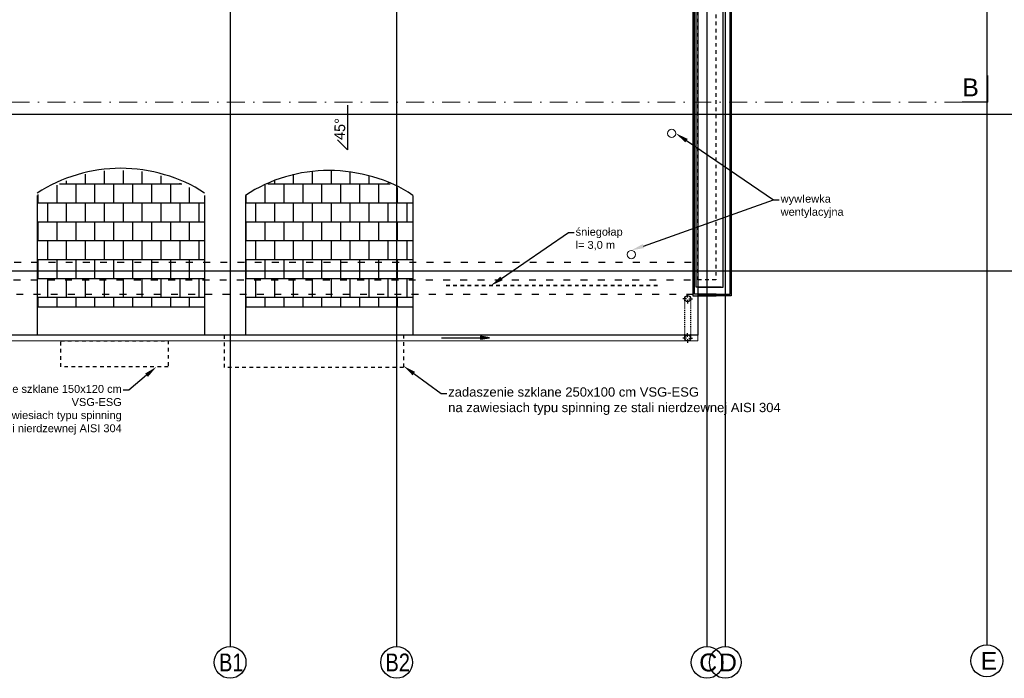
# Model space of a CAD drawing. Header units: millimetres. Extents: x -7023 to 53801, y 9849 to 33561.
# Tile 143 of 256: x 19068 to 20443, y 15053 to 15974. Entities that reach past the tile are written whole.
import ezdxf

# ---------------------------------------------------------------- set-up
doc = ezdxf.new("R2010")
doc.units = ezdxf.units.MM
for name, pattern in [('0.5_0.5', [1, 0.5, -0.5]), ('218-500', [1, 0.5, -0.5]), ('ACAD_ISO03W100', [30, 12, -18]), ('Dash 1_5', [3, 1.5, -1.5]), ('DASHDOT', [1, 0.5, -0.25, 0, -0.25])]:
    doc.linetypes.add(name, pattern=pattern)
doc.layers.add('.IE_podklad', color=252, linetype='Continuous')
doc.styles.add('Arial', font='arial.ttf', dxfattribs={"height": 125})
doc.styles.add('MtX_ISOCPEUR', font='txt')
doc.styles.get("Standard").update_dxf_attribs({"font": 'arial.ttf'})
doc.linetypes.add('ZIGZAG', pattern='A,0.00254,-5.08,[131,ltypeshp.shx,S=5.08,R=0,X=-5.08,Y=0],-10.16,[131,ltypeshp.shx,S=5.08,R=180,X=5.08,Y=0],-5.08', length=20.32254)

msp = doc.modelspace()

# ---------------------------------------------------------------- hatches: boundary and pattern name
at = {"layer": '.IE_podklad'}
h = msp.add_hatch(color=256, dxfattribs=at)
h.dxf.hatch_style = 1
h.paths.add_polyline_path([(19711.3, 15531.8), (19711.3, 15529.4), (19723.8, 15529.4)])
h = msp.add_hatch(color=256, dxfattribs=at)
h.dxf.hatch_style = 1
h.paths.add_polyline_path([(19711.3, 15529.4), (19711.3, 15527.2), (19723.8, 15529.4)])

# ---------------------------------------------------------------- linework, layer by layer
at = {"layer": '.IE_podklad', "ltscale": 25}
for p, q in [((19361.6, 17190), (19361.6, 15097.9)), ((19594.1, 17190), (19594.1, 15097.9)), ((20027.6, 17190), (20027.6, 15097.9)), ((20053.1, 17190), (20053.1, 15097.9)), ((20420, 15858.8), (20420, 15895.9)), ((18286.1, 15841.7), (21585.1, 15841.7)), ((18286.1, 15622.7), (21585.1, 15622.7))]:
    msp.add_line(p, q, dxfattribs=at)
at = {"layer": '.IE_podklad', "ltscale": 30}
msp.add_line((20418.5, 17189.4), (20418.5, 15100.1), dxfattribs=at)
at = {"layer": '.IE_podklad'}
for p, q in [((20015, 16458.2), (20015, 15533.2)), ((20008, 16403.2), (20008, 15588.2)), ((20010, 15590.2), (20010, 16401.2)), ((20060, 15590.2), (20060, 16401.2)), ((20061.5, 16403.2), (20061.5, 15588.2)), ((19525.7, 15854.5), (19525.7, 15791.9)), ((19525.7, 15791.9), (19511.6, 15806)), ((19186.1, 15744.4), (19186.1, 15762.5)), ((19212.5, 15744.4), (19212.5, 15763.2)), ((19239, 15744.4), (19239, 15761.7)), ((19476.7, 15744.4), (19476.7, 15762.4)), ((19503.1, 15744.4), (19503.1, 15763.2)), ((19529.5, 15744.4), (19529.5, 15761.7)), ((19133.3, 15744.4), (19133.3, 15748.7)), ((19159.7, 15744.4), (19159.7, 15757.9)), ((19265.4, 15744.4), (19265.4, 15755.8)), ((19291.8, 15744.4), (19291.8, 15745.5)), ((19423.9, 15744.4), (19423.9, 15748.5)), ((19450.3, 15744.4), (19450.3, 15757.8)), ((19555.9, 15744.4), (19555.9, 15756)), ((19582.4, 15744.4), (19582.4, 15745.7)), ((19120.1, 15717.9), (19120.1, 15742.8)), ((19123.4, 15744.4), (19294.3, 15744.4)), ((19146.5, 15717.9), (19146.5, 15744.4)), ((19172.9, 15717.9), (19172.9, 15744.4)), ((19199.3, 15717.9), (19199.3, 15744.4)), ((19225.7, 15717.9), (19225.7, 15744.4)), ((19252.2, 15717.9), (19252.2, 15744.4)), ((19278.6, 15717.9), (19278.6, 15744.4)), ((19305, 15717.9), (19305, 15739.3)), ((19410.7, 15717.9), (19410.7, 15742.6)), ((19414.4, 15744.4), (19585.3, 15744.4)), ((19437.1, 15717.9), (19437.1, 15744.4)), ((19463.5, 15717.9), (19463.5, 15744.4)), ((19489.9, 15717.9), (19489.9, 15744.4)), ((19516.3, 15717.9), (19516.3, 15744.4)), ((19542.7, 15717.9), (19542.7, 15744.4)), ((19569.2, 15717.9), (19569.2, 15744.4)), ((19595.6, 15717.9), (19595.6, 15739.5)), ((19092, 15728.4), (19092, 15572.7)), ((19092, 15717.9), (19325.8, 15717.9)), ((19093.7, 15717.9), (19093.7, 15729.4)), ((19106.9, 15691.5), (19106.9, 15717.9)), ((19133.3, 15691.5), (19133.3, 15717.9)), ((19159.7, 15691.5), (19159.7, 15717.9)), ((19186.1, 15691.5), (19186.1, 15717.9)), ((19212.5, 15691.5), (19212.5, 15717.9)), ((19239, 15691.5), (19239, 15717.9)), ((19265.4, 15691.5), (19265.4, 15717.9)), ((19291.8, 15691.5), (19291.8, 15717.9)), ((19318.2, 15691.5), (19318.2, 15717.9)), ((19325.8, 15728.4), (19325.8, 15572.7)), ((19383, 15728.4), (19383, 15572.7)), ((19383, 15717.9), (19616.8, 15717.9)), ((19384.2, 15717.9), (19384.2, 15729.2)), ((19397.4, 15691.5), (19397.4, 15717.9)), ((19423.9, 15691.5), (19423.9, 15717.9)), ((19450.3, 15691.5), (19450.3, 15717.9)), ((19476.7, 15691.5), (19476.7, 15717.9)), ((19503.1, 15691.5), (19503.1, 15717.9)), ((19529.5, 15691.5), (19529.5, 15717.9)), ((19555.9, 15691.5), (19555.9, 15717.9)), ((19582.4, 15691.5), (19582.4, 15717.9)), ((19608.8, 15691.5), (19608.8, 15717.9)), ((19616.8, 15728.4), (19616.8, 15572.7)), ((19092, 15691.5), (19325.8, 15691.5)), ((19093.7, 15665.1), (19093.7, 15691.5)), ((19120.1, 15665.1), (19120.1, 15691.5)), ((19146.5, 15665.1), (19146.5, 15691.5)), ((19172.9, 15665.1), (19172.9, 15691.5)), ((19199.3, 15665.1), (19199.3, 15691.5)), ((19225.7, 15665.1), (19225.7, 15691.5)), ((19252.2, 15665.1), (19252.2, 15691.5)), ((19278.6, 15665.1), (19278.6, 15691.5)), ((19305, 15665.1), (19305, 15691.5)), ((19383, 15691.5), (19616.8, 15691.5)), ((19384.2, 15665.1), (19384.2, 15691.5)), ((19410.7, 15665.1), (19410.7, 15691.5)), ((19437.1, 15665.1), (19437.1, 15691.5)), ((19463.5, 15665.1), (19463.5, 15691.5)), ((19489.9, 15665.1), (19489.9, 15691.5)), ((19516.3, 15665.1), (19516.3, 15691.5)), ((19542.7, 15665.1), (19542.7, 15691.5)), ((19569.2, 15665.1), (19569.2, 15691.5)), ((19595.6, 15665.1), (19595.6, 15691.5)), ((19092, 15665.1), (19325.8, 15665.1)), ((19106.9, 15638.7), (19106.9, 15665.1)), ((19133.3, 15638.7), (19133.3, 15665.1)), ((19159.7, 15638.7), (19159.7, 15665.1)), ((19186.1, 15638.7), (19186.1, 15665.1)), ((19212.5, 15638.7), (19212.5, 15665.1)), ((19239, 15638.7), (19239, 15665.1)), ((19265.4, 15638.7), (19265.4, 15665.1)), ((19291.8, 15638.7), (19291.8, 15665.1)), ((19318.2, 15638.7), (19318.2, 15665.1)), ((19383, 15665.1), (19616.8, 15665.1)), ((19397.4, 15638.7), (19397.4, 15665.1)), ((19423.9, 15638.7), (19423.9, 15665.1)), ((19450.3, 15638.7), (19450.3, 15665.1)), ((19476.7, 15638.7), (19476.7, 15665.1)), ((19503.1, 15638.7), (19503.1, 15665.1)), ((19529.5, 15638.7), (19529.5, 15665.1)), ((19555.9, 15638.7), (19555.9, 15665.1)), ((19582.4, 15638.7), (19582.4, 15665.1)), ((19608.8, 15638.7), (19608.8, 15665.1)), ((19092, 15638.7), (19325.8, 15638.7)), ((19093.7, 15612.3), (19093.7, 15638.7)), ((19120.1, 15612.3), (19120.1, 15638.7)), ((19146.5, 15612.3), (19146.5, 15638.7)), ((19172.9, 15612.3), (19172.9, 15638.7)), ((19199.3, 15612.3), (19199.3, 15638.7)), ((19225.7, 15612.3), (19225.7, 15638.7)), ((19252.2, 15612.3), (19252.2, 15638.7)), ((19278.6, 15612.3), (19278.6, 15638.7)), ((19305, 15612.3), (19305, 15638.7)), ((19383, 15638.7), (19616.8, 15638.7)), ((19384.2, 15612.3), (19384.2, 15638.7)), ((19410.7, 15612.3), (19410.7, 15638.7)), ((19437.1, 15612.3), (19437.1, 15638.7)), ((19463.5, 15612.3), (19463.5, 15638.7)), ((19489.9, 15612.3), (19489.9, 15638.7)), ((19516.3, 15612.3), (19516.3, 15638.7)), ((19542.7, 15612.3), (19542.7, 15638.7)), ((19569.2, 15612.3), (19569.2, 15638.7)), ((19595.6, 15612.3), (19595.6, 15638.7)), ((19092, 15612.3), (19325.8, 15612.3)), ((19106.9, 15585.9), (19106.9, 15612.3)), ((19133.3, 15585.9), (19133.3, 15612.3)), ((19159.7, 15585.9), (19159.7, 15612.3)), ((19186.1, 15585.9), (19186.1, 15612.3)), ((19212.5, 15585.9), (19212.5, 15612.3)), ((19239, 15585.9), (19239, 15612.3)), ((19265.4, 15585.9), (19265.4, 15612.3)), ((19291.8, 15585.9), (19291.8, 15612.3)), ((19318.2, 15585.9), (19318.2, 15612.3)), ((19383, 15612.3), (19616.8, 15612.3)), ((19397.4, 15585.9), (19397.4, 15612.3)), ((19423.9, 15585.9), (19423.9, 15612.3)), ((19450.3, 15585.9), (19450.3, 15612.3)), ((19476.7, 15585.9), (19476.7, 15612.3)), ((19503.1, 15585.9), (19503.1, 15612.3)), ((19529.5, 15585.9), (19529.5, 15612.3)), ((19555.9, 15585.9), (19555.9, 15612.3)), ((19582.4, 15585.9), (19582.4, 15612.3)), ((19608.8, 15585.9), (19608.8, 15612.3)), ((19092, 15585.9), (19325.8, 15585.9)), ((19093.7, 15572.7), (19093.7, 15585.9)), ((19120.1, 15572.7), (19120.1, 15585.9)), ((19146.5, 15572.7), (19146.5, 15585.9)), ((19172.9, 15572.7), (19172.9, 15585.9)), ((19199.3, 15572.7), (19199.3, 15585.9)), ((19225.7, 15572.7), (19225.7, 15585.9)), ((19252.2, 15572.7), (19252.2, 15585.9)), ((19278.6, 15572.7), (19278.6, 15585.9)), ((19305, 15572.7), (19305, 15585.9)), ((19383, 15585.9), (19616.8, 15585.9)), ((19384.2, 15572.7), (19384.2, 15585.9)), ((19410.7, 15572.7), (19410.7, 15585.9)), ((19437.1, 15572.7), (19437.1, 15585.9)), ((19463.5, 15572.7), (19463.5, 15585.9)), ((19489.9, 15572.7), (19489.9, 15585.9)), ((19516.3, 15572.7), (19516.3, 15585.9)), ((19542.7, 15572.7), (19542.7, 15585.9)), ((19569.2, 15572.7), (19569.2, 15585.9)), ((19595.6, 15572.7), (19595.6, 15585.9)), ((20008, 15588.2), (20040.2, 15588.2)), ((20040.2, 15590.2), (20010, 15590.2)), ((20015, 15590.2), (20015, 15590.2)), ((20015, 15590.2), (20060, 15590.2)), ((20061.5, 15588.2), (20015, 15588.2)), ((20040.2, 15590.2), (20040.2, 15590.2)), ((19092, 15572.7), (19325.8, 15572.7)), ((19092, 15572.7), (19092, 15533.2)), ((19325.8, 15572.7), (19325.8, 15533.2)), ((19383, 15572.7), (19616.8, 15572.7)), ((19383, 15572.7), (19383, 15533.2)), ((19616.8, 15572.7), (19616.8, 15533.2)), ((20015, 15533.2), (18526, 15533.2))]:
    msp.add_line(p, q, dxfattribs=at)
at = {"layer": '.IE_podklad', "linetype": 'ZIGZAG', "ltscale": 0.3}
for p, q in [((20012.5, 15600.2), (20012.5, 16391.2)), ((20047.5, 15600.2), (20012.5, 15600.2))]:
    msp.add_line(p, q, dxfattribs=at)
at = {"layer": '.IE_podklad', "linetype": 'ZIGZAG'}
for p, q in [((20050, 15600.2), (20050, 16391.2)), ((20015, 15600.2), (20050, 15600.2))]:
    msp.add_line(p, q, dxfattribs=at)
at = {"layer": '.IE_podklad', "linetype": '0.5_0.5', "ltscale": 10}
for p, q in [((20015, 15610.2), (20015, 16381.2)), ((20040, 16381.2), (20040, 15610.2)), ((20016.5, 15610.2), (20015, 15610.2)), ((20040, 15610.2), (20016.5, 15610.2)), ((19125.1, 15525.2), (19275.1, 15525.2)), ((19125.1, 15488.7), (19125.1, 15525.2)), ((19275.1, 15525.2), (19275.1, 15488.7)), ((19353.6, 15487.8), (19353.6, 15533.2)), ((19603.6, 15533.2), (19603.6, 15487.8)), ((19275.1, 15488.7), (19125.1, 15488.7)), ((19603.6, 15487.8), (19353.6, 15487.8))]:
    msp.add_line(p, q, dxfattribs=at)
at = {"layer": '.IE_podklad', "linetype": 'DASHDOT', "lineweight": 13, "ltscale": 50}
msp.add_line((20384.1, 15858.8), (18874.5, 15858.8), dxfattribs=at)
at = {"layer": '.IE_podklad', "lineweight": 30, "ltscale": 25}
msp.add_line((20420, 15858.8), (20384.1, 15858.8), dxfattribs=at)
at = {"layer": '.IE_podklad', "linetype": 'ByBlock', "lineweight": -2}
for p, q in [((20120.5, 15722.1), (20128.5, 15722.1)), ((19834.1, 15676.4), (19842.1, 15676.4)), ((19220.3, 15456.3), (19212.3, 15456.3)), ((19656.2, 15451.7), (19664.2, 15451.7))]:
    msp.add_line(p, q, dxfattribs=at)
at = {"layer": '.IE_podklad', "linetype": 'ACAD_ISO03W100', "ltscale": 0.8}
for p, q in [((18628, 15635.2), (20015, 15635.2)), ((18603.1, 15610.2), (20015, 15610.2)), ((18583.1, 15590.2), (20015, 15590.2))]:
    msp.add_line(p, q, dxfattribs=at)
at = {"layer": '.IE_podklad', "linetype": '218-500', "lineweight": 35, "ltscale": 10}
msp.add_line((19958.3, 15602.2), (19658.3, 15602.2), dxfattribs=at)
at = {"layer": '.IE_podklad', "linetype": 'Continuous'}
for p, q in [((19998.9, 15584), (19993.9, 15584)), ((20000.6, 15585.7), (20000.6, 15590.7)), ((20000.6, 15582.3), (20000.6, 15577.3)), ((20002.3, 15584), (20007.3, 15584)), ((19998.9, 15529), (19993.9, 15529)), ((20000.6, 15530.7), (20000.6, 15535.8)), ((20000.6, 15527.4), (20000.6, 15522.3)), ((20002.3, 15529), (20007.3, 15529))]:
    msp.add_line(p, q, dxfattribs=at)
at = {"layer": '.IE_podklad', "linetype": 'Dash 1_5', "ltscale": 0.9}
for p, q in [((19996.1, 15584), (19996.1, 15529)), ((20004.8, 15584), (20004.8, 15529.5))]:
    msp.add_line(p, q, dxfattribs=at)
at = {"layer": '.IE_podklad', "lineweight": 13}
for p, q in [((18526, 15525.2), (20015, 15525.2)), ((20015, 15525.2), (20015, 15533.2))]:
    msp.add_line(p, q, dxfattribs=at)
at = {"layer": '.IE_podklad', "linetype": 'ByBlock', "lineweight": -2}
for points in [[(19999, 15804.9), (20120.5, 15722.1)], [(19938.8, 15657.5), (20120.5, 15722.1)], [(19740.7, 15612.3), (19834.1, 15676.4)], [(19244.9, 15477.1), (19220.3, 15456.3)], [(19618.2, 15479.4), (19656.2, 15451.7)]]:
    msp.add_lwpolyline(points, dxfattribs=at)
at = {"layer": '.IE_podklad'}
msp.add_lwpolyline([(19656.8, 15529.4), (19723.8, 15529.4), (19711.3, 15531.8), (19711.3, 15527.2), (19723.8, 15529.4)], dxfattribs=at)
at = {"layer": '.IE_podklad', "lineweight": 13}
for centre in [(19978.3, 15815), (19921.9, 15645.6, 0)]:
    msp.add_circle(centre, 5.83, dxfattribs=at)
at = {"layer": '.IE_podklad', "linetype": 'Continuous'}
for centre, radius in [((20000.6, 15584), 4.5), ((20000.6, 15529), 4.5), ((20418.4, 15077.9), 22.2), ((19361.6, 15075.7), 22.2), ((19594.1, 15075.7), 22.2), ((20027.6, 15075.7), 22.2), ((20053.1, 15075.7), 22.2)]:
    msp.add_circle(centre, radius, dxfattribs=at)
at = {"layer": '.IE_podklad', "start_tangent": (-0.812245, 0.583316), "end_tangent": (-0.831358, -0.555737)}
for points in [[(19325.8, 15731.4), (19269.9, 15757.3), (19208.9, 15766.2), (19147.9, 15757.3), (19092, 15731.4)], [(19616.8, 15728.4), (19560.9, 15754.3), (19499.9, 15763.2), (19438.9, 15754.3), (19383, 15728.4)]]:
    msp.add_spline(points, degree=3, dxfattribs=at)
at = {"layer": '.IE_podklad'}
for points in [[(19997.3, 15802.4), (19984.1, 15815), (20000.7, 15807.3)], [(19939.8, 15654.7), (19921.9, 15651.5), (19937.8, 15660.3)], [(19742.4, 15609.9), (19725.8, 15602.2), (19739, 15614.8)], [(19243, 15479.4), (19258.7, 15488.7), (19246.9, 15474.8)], [(19616.4, 15477), (19603.6, 15490), (19619.9, 15481.8)]]:
    msp.add_solid(points, dxfattribs=at)

# ---------------------------------------------------------------- texts
at = {"layer": '.IE_podklad', "linetype": 'Continuous', "ltscale": 25, "style": 'Arial'}
msp.add_text('B', height=25, dxfattribs=at).set_placement((20384, 15866.8))
at = {"layer": '.IE_podklad', "linetype": 'Continuous', "style": 'MtX_ISOCPEUR'}
msp.add_text('  45°', height=15, rotation=87.9244, dxfattribs=at).set_placement((19521.3, 15794.5))
at = {"layer": '.IE_podklad'}
for s, insert, char_height, attachment_point in [('\\pxql;wywIewka\\Pwentylacyjna', (20130.5, 15729.2), 11, 1), ('\\pxql;śniegołap\\Pl= 3,0 m', (19844.1, 15683), 11, 1), ('\\pxqr;zadaszenie szklane 150x120 cm \\PVSG-ESG\\Pna zawiesiach typu spinning\\P ze stali nierdzewnej AISI 304', (19210.3, 15463.4), 11, 3), ('\\pxql;zadaszenie szklane 250x100 cm VSG-ESG\\Pna zawiesiach typu spinning ze stali nierdzewnej AISI 304', (19666.2, 15460.1), 13, 1)]:
    msp.add_mtext(s, dxfattribs=dict(at, insert=insert, char_height=char_height, attachment_point=attachment_point))
at = {"layer": '.IE_podklad', "char_height": 25, "attachment_point": 1}
for s, insert, width in [('{\\W0.8;B1}', (19346.1, 15088.1), 492.116), ('{\\W0.8;B2}', (19578.6, 15088.1), 492.116), ('C', (20016.7, 15088.1), 492.116), ('D', (20044.2, 15088.1), 492.116), ('E', (20409.5, 15090.4), 28.914), ('E', (20409.5, 15090.4), 492.116)]:
    msp.add_mtext(s, dxfattribs=dict(at, insert=insert, width=width))

doc.saveas('drawing.dxf')
